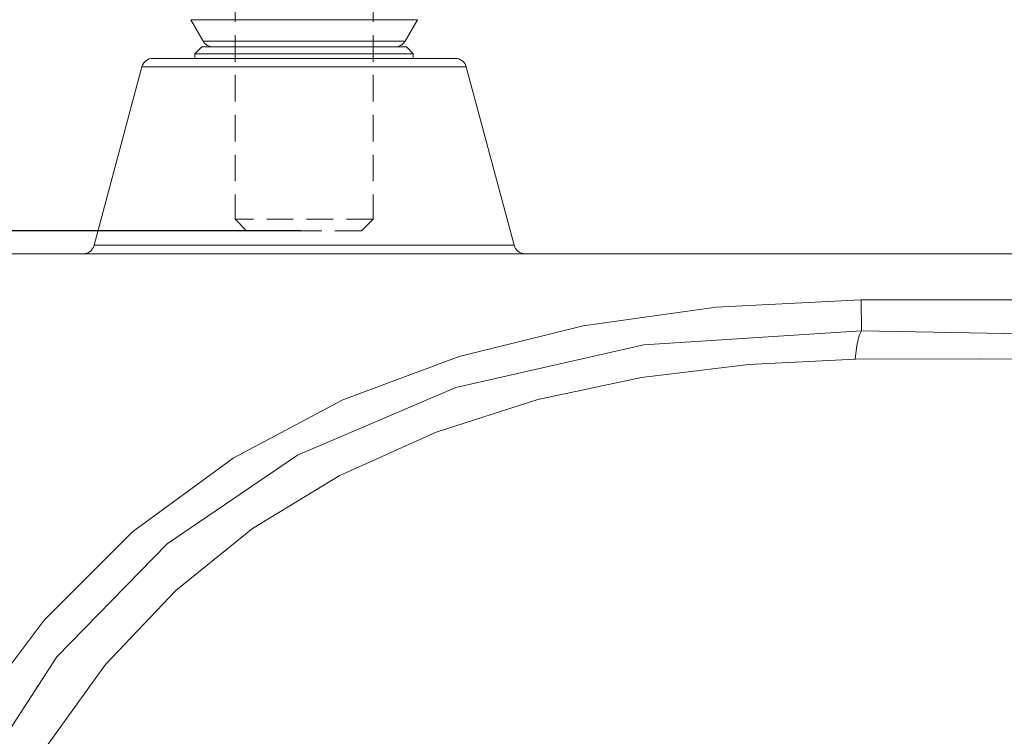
# Model space of a CAD drawing. Header units: millimetres. Extents: x 3925 to 5043, y -86 to 778.
# Tile 7 of 96: x 4103 to 4125, y 150 to 166. Entities that reach past the tile are written whole.
import ezdxf

# ---------------------------------------------------------------- set-up
doc = ezdxf.new("R2010")
doc.units = ezdxf.units.MM
doc.header["$LTSCALE"] = 46.255
doc.header["$PDMODE"] = 3
doc.header["$PDSIZE"] = 1
doc.linetypes.add('HIDDEN2', pattern=[0.1875, 0.125, -0.0625])
doc.layers.get('0').update_dxf_attribs({"linetype": 'CONTINUOUS'})
doc.layers.get('Defpoints').update_dxf_attribs({"linetype": 'CONTINUOUS'})
for name, color, linetype in [('ARAKNO_13891DXF_CONTINUOUS_LINE', 7, 'CONTINUOUS'), ('H30-BOTTOM-CDXF_CONTINUOUS_LINE', 7, 'CONTINUOUS'), ('H30_CEILING_DXF_CONTINUOUS_LINE', 7, 'CONTINUOUS'), ('H30K-FRONT-CDXF_CONTINUOUS_LINE', 7, 'CONTINUOUS'), ('SCREW-M4XL38DXF_CONTINUOUS_LINE', 7, 'CONTINUOUS')]:
    doc.layers.add(name, color=color, linetype=linetype)
doc.styles.add('SLDTEXTSTYLE0', font='arialbd.ttf', dxfattribs={"height": 5.5})
doc.styles.add('SLDTEXTSTYLE2', font='arial.ttf')
doc.dimstyles.new('SLDDIMSTYLE1', dxfattribs={"dimtxt": 5.650301, "dimasz": 4.572, "dimexe": 0, "dimexo": 0.0625, "dimgap": 1.412575, "dimtad": 0, "dimtih": 1, "dimtoh": 1, "dimlfac": 3.5, "dimrnd": 1e-09, "dimzin": 4, "dimdsep": 46, "dimtxsty": 'SLDTEXTSTYLE0', "dimsah": 1, "dimcen": 0.09, "dimadec": 0, "dimazin": 1, "dimtol": 1, "dimtp": 0.8, "dimtm": 0.8, "dimtfac": 1, "dimtdec": 1, "dimtofl": 0, "dimtmove": 0, "dimatfit": 3, "dimfxl": 1, "dimfrac": 2, "dimtolj": 1, "dimarcsym": 0})

# ---------------------------------------------------------------- blocks, each defined once
blk = doc.blocks.new('*D66')
at = {"color": 0, "linetype": 'Continuous', "lineweight": -2}
for p, q in [((4008.584, 182.004), (4008.584, 196.293)), ((4008.584, 196.293), (4083.977, 196.293)), ((4109.213, 182.004), (4008.584, 182.004)), ((4008.584, 165.004), (4008.584, 178.004)), ((4109.213, 161.004), (4008.584, 161.004))]:
    blk.add_line(p, q, dxfattribs=at)
at = {"color": 0, "linetype": 'Continuous'}
for points in [[(4007.917, 178.004), (4009.251, 178.004), (4008.584, 182.004)], [(4007.917, 165.004), (4009.251, 165.004), (4008.584, 161.004)]]:
    blk.add_solid(points, dxfattribs=at)
at = {"layer": 'Defpoints', "color": 0, "linetype": 'Continuous'}
for p in [(4109.275, 182.004), (4008.584, 161.004), (4109.275, 161.004)]:
    blk.add_point(p, dxfattribs=at)
at = {"color": 0, "linetype": 'Continuous', "lineweight": 0, "insert": (4046.987, 208.713), "char_height": 5, "attachment_point": 5, "style": 'SLDTEXTSTYLE2'}
blk.add_mtext('\\A1;4X-M6 SCREWS 38mm \\PLENGTH OF \\PCEILING MOUNT', dxfattribs=at)
blk = doc.blocks.new('*D67')
at = {"color": 0, "linetype": 'Continuous', "lineweight": -2}
for p, q in [((4104.009, 251.059), (3982.377, 251.059)), ((3982.377, 247.059), (3982.377, 67.754)), ((4019.56, 63.754), (3982.377, 63.754))]:
    blk.add_line(p, q, dxfattribs=at)
at = {"color": 0, "linetype": 'Continuous'}
for points in [[(3981.71, 247.059), (3983.043, 247.059), (3982.377, 251.059)], [(3981.71, 67.754), (3983.043, 67.754), (3982.377, 63.754)]]:
    blk.add_solid(points, dxfattribs=at)
at = {"layer": 'Defpoints', "color": 0, "linetype": 'Continuous'}
for p in [(4104.072, 251.059), (3982.377, 63.754), (4019.622, 63.754)]:
    blk.add_point(p, dxfattribs=at)
at = {"color": 0, "linetype": 'Continuous', "lineweight": 0, "insert": (3977.76, 157.407), "char_height": 5, "attachment_point": 5, "rotation": 90, "style": 'SLDTEXTSTYLE2'}
blk.add_mtext('\\A1;374.61 [14.75]', dxfattribs=at)

msp = doc.modelspace()

# ---------------------------------------------------------------- linework, layer by layer
at = {"layer": 'ARAKNO_13891DXF_CONTINUOUS_LINE', "color": 7, "linetype": 'Continuous', "lineweight": 0}
for p, q in [((4111.7418, 165.5958), (4106.8088, 165.5958)), ((4107.0781, 165.1293), (4106.8088, 165.5958)), ((4111.4725, 165.1293), (4111.7418, 165.5958)), ((4111.4725, 165.1293), (4107.0781, 165.1293))]:
    msp.add_line(p, q, dxfattribs=at)
for centre, start, end in [((4107.2946, 165.2543), 210, 270), ((4111.256, 165.2543), 270, 330)]:
    msp.add_arc(centre, 0.25, start, end, dxfattribs=at)
at = {"layer": 'H30-BOTTOM-CDXF_CONTINUOUS_LINE', "color": 7, "linetype": 'Continuous', "lineweight": 0}
for p, q in [((4105.989, 164.7543), (4112.5616, 164.7543)), ((4105.7475, 164.569), (4104.708, 160.6896)), ((4105.7475, 164.569), (4112.8031, 164.569)), ((4112.8031, 164.569), (4113.8426, 160.6896)), ((4104.708, 160.6896), (4113.8426, 160.6896)), ((4220.3737, 160.5043), (4083.1769, 160.5043))]:
    msp.add_line(p, q, dxfattribs=at)
for centre, start, end in [((4105.989, 164.5043), 90, 164.99999), ((4112.5616, 164.5043), 15.00001, 90), ((4104.4665, 160.7543), 270, 344.99999), ((4114.0841, 160.7543), 195.00001, 270)]:
    msp.add_arc(centre, 0.25, start, end, dxfattribs=at)
at = {"layer": 'H30_CEILING_DXF_CONTINUOUS_LINE', "color": 7, "linetype": 'Continuous', "lineweight": 0}
for p, q in [((4107.0503, 165.0043), (4106.9003, 164.8543)), ((4107.0503, 165.0043), (4111.5003, 165.0043)), ((4111.5003, 165.0043), (4111.6503, 164.8543)), ((4106.9003, 164.8543), (4111.6503, 164.8543)), ((4106.9003, 164.8543), (4106.9003, 164.7543)), ((4111.6503, 164.8543), (4111.6503, 164.7543))]:
    msp.add_line(p, q, dxfattribs=at)
at = {"layer": 'H30K-FRONT-CDXF_CONTINUOUS_LINE', "color": 7, "linetype": 'Continuous', "lineweight": 0}
for p, q in [((4121.3958, 159.5043), (4182.1501, 159.5043)), ((4121.3958, 159.5043), (4121.3993, 158.8296)), ((4112.6484, 158.2714), (4115.3443, 158.9365)), ((4105.5413, 154.4516), (4107.7323, 156.0583)), ((4103.6175, 152.5335), (4105.5413, 154.4516)), ((4101.997, 150.3651), (4103.6175, 152.5335))]:
    msp.add_line(p, q, dxfattribs=at)
for points in [[(4115.3443, 158.9365), (4118.2412, 159.344), (4121.3958, 159.5043)], [(4121.3993, 158.8294), (4116.6649, 158.5229), (4112.5741, 157.5936), (4109.1322, 156.1219), (4106.2956, 154.1935), (4103.8952, 151.734), (4101.881, 148.6316)], [(4121.3993, 158.8296), (4121.3467, 158.7244), (4121.2991, 158.5109), (4121.2611, 158.2095)], [(4121.3993, 158.8296), (4124.1306, 158.7796), (4126.6381, 158.727), (4128.9516, 158.6724), (4131.1086, 158.6161), (4133.1215, 158.5592), (4135.0628, 158.5007), (4137.0348, 158.4384), (4139.0294, 158.3737), (4141.0022, 158.3099), (4142.9693, 158.2488), (4144.9543, 158.1927), (4147.0086, 158.1443), (4149.2416, 158.1076), (4151.7726, 158.0921)], [(4102.2677, 147.2105), (4103.5321, 149.596), (4104.9527, 151.5668), (4106.4851, 153.1809), (4108.1523, 154.5238), (4110.0359, 155.6731), (4112.1452, 156.6243), (4114.3584, 157.3315), (4116.6107, 157.8091), (4118.94, 158.0967), (4121.2723, 158.2095)], [(4107.7323, 156.0583), (4110.117, 157.3245), (4112.6484, 158.2714)], [(4121.2723, 158.2095), (4123.9773, 158.2148), (4126.4719, 158.2137), (4128.7753, 158.2063), (4130.9251, 158.1929), (4132.934, 158.1743), (4134.8744, 158.1506), (4136.8493, 158.1212), (4138.8515, 158.087), (4140.8367, 158.0503), (4142.8217, 158.0129), (4144.8305, 157.9772), (4146.9157, 157.9457), (4149.1891, 157.9214), (4151.7725, 157.9111)]]:
    msp.add_lwpolyline(points, dxfattribs=at)
at = {"layer": 'SCREW-M4XL38DXF_CONTINUOUS_LINE', "color": 7, "linetype": 'HIDDEN2', "lineweight": 0, "ltscale": 0.1}
for p, q in [((4107.7753, 180.0043), (4107.7753, 161.2543)), ((4110.7753, 180.0043), (4110.7753, 161.2543)), ((4110.7753, 161.2543), (4107.7753, 161.2543)), ((4108.0253, 161.0043), (4107.7753, 161.2543)), ((4110.5253, 161.0043), (4110.7753, 161.2543)), ((4110.5253, 161.0043), (4108.5253, 161.0043))]:
    msp.add_line(p, q, dxfattribs=at)

# ---------------------------------------------------------------- dimensions: what is measured, and where the dimension line sits
at = {"color": 2, "linetype": 'Continuous', "lineweight": 0}
dim = msp.add_linear_dim(base=(3982.3766, 63.7543), p1=(4104.0715, 251.0589), p2=(4019.6224, 63.7543), angle=90, dimstyle='SLDDIMSTYLE1', override={"dimtxt": 5, "dimasz": 4, "dimtad": 1, "dimtih": 0, "dimlfac": 2, "dimtxsty": 'SLDTEXTSTYLE2', "dimtol": 0, "dimtp": 0.5, "dimtm": 0.5}, dxfattribs=at)
dim.commit()
dim.dimension.update_dxf_attribs({"geometry": '*D67', "text_midpoint": (3982.3766, 157.4066), "dimtype": 160})
dim = msp.add_linear_dim(base=(4008.5839, 161.0043), p1=(4109.2753, 182.0043), p2=(4109.2753, 161.0043), angle=90, text='4X-M6 SCREWS 38mm \\PLENGTH OF \\PCEILING MOUNT', dimstyle='SLDDIMSTYLE1', override={"dimtxt": 5, "dimasz": 4, "dimtad": 1, "dimtih": 0, "dimlfac": 2, "dimtxsty": 'SLDTEXTSTYLE2', "dimtol": 0, "dimtp": 0.5, "dimtm": 0.5, "dimtdec": 3}, dxfattribs=at)
dim.commit()
dim.dimension.update_dxf_attribs({"geometry": '*D66', "text_midpoint": (4046.9866, 196.2933), "dimtype": 160})

doc.saveas('drawing.dxf')
